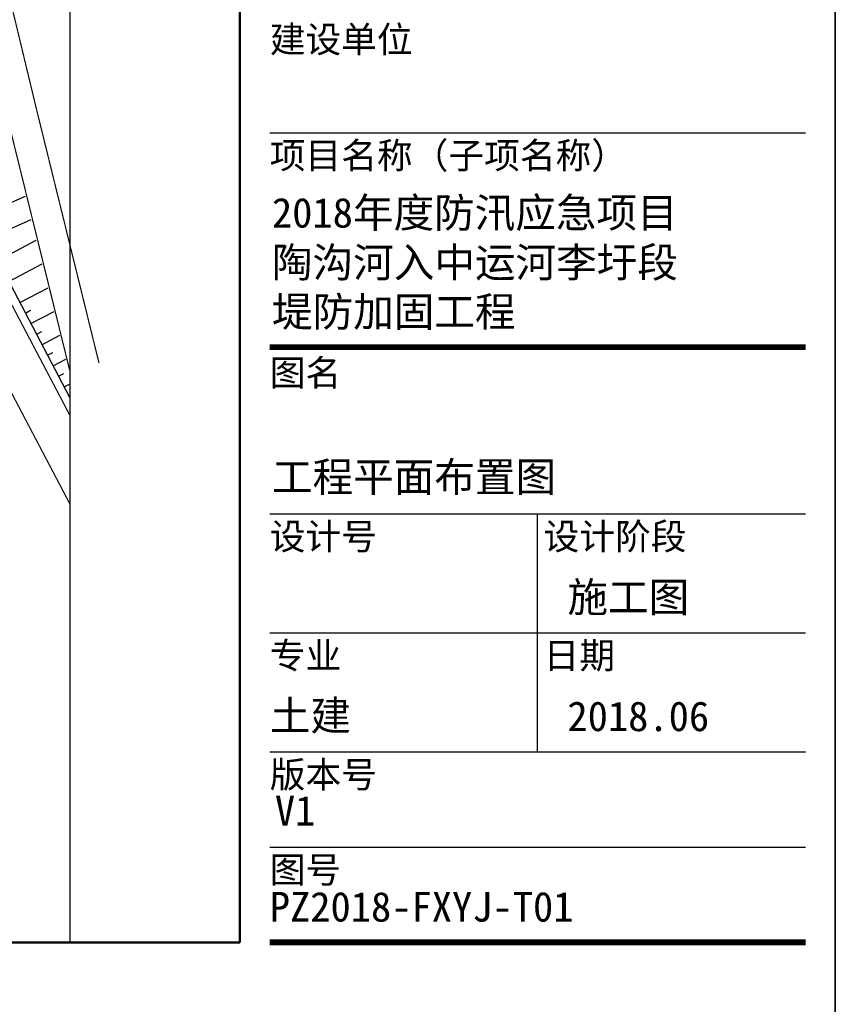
# Model space of a CAD drawing. Extents: x 475446 to 490894, y 3788879 to 3821323.
# Tile 62 of 75: x 484698 to 484767, y 3818558 to 3818641. Entities that reach past the tile are written whole.
import ezdxf
from ezdxf.enums import TextEntityAlignment as Align

# ---------------------------------------------------------------- set-up
doc = ezdxf.new("R2010")
doc.units = 0
doc.header["$LTSCALE"] = 0.5
doc.linetypes.add('X3', pattern=[5, 4, -1])
doc.layers.get('0').update_dxf_attribs({"linetype": 'CONTINUOUS'})
for name, color, linetype in [('DLSS', 4, 'CONTINUOUS'), ('DMTZ', 3, 'CONTINUOUS'), ('TK-PUBLIC', 7, 'CONTINUOUS')]:
    doc.layers.add(name, color=color, linetype=linetype)
doc.styles.add('-仿宋_GB2312', font='simfang_0.ttf', dxfattribs={"width": 0.8})
doc.styles.add('新标识1', font='simhei_0.ttf')
doc.styles.add('新标识3', font='NSimSun.ttf')

msp = doc.modelspace()

# ---------------------------------------------------------------- linework, layer by layer
at = {"linetype": 'Continuous'}
msp.add_lwpolyline([(484702.618, 3818840.208), (484702.618, 3818563.208), (484384.205, 3818563.208), (484384.205, 3818840.208)], dxfattribs=at)
at = {"layer": 'DLSS', "linetype": 'Continuous', "const_width": 0.1, "elevation": 26.096, "flags": 128}
msp.add_lwpolyline([(484473.338, 3818840.208), (484480.958, 3818834.57), (484490.035, 3818828.708), (484495.62, 3818826.027), (484499.53, 3818825.113), (484503.817, 3818824.645), (484542.297, 3818824.347), (484545.988, 3818824.066), (484551.862, 3818822.566), (484557.044, 3818820.744), (484569.803, 3818813.843), (484584.752, 3818803.888), (484599.25, 3818791.766), (484614.03, 3818777.158), (484622.71, 3818765.625), (484635.421, 3818742.462), (484650.456, 3818713.355), (484660.084, 3818699.322), (484664.887, 3818690.965), (484676.65, 3818658.677), (484685.173, 3818635.643), (484692.052, 3818620.173), (484702.618, 3818600.07)], dxfattribs=at)
at = {"layer": 'DLSS', "linetype": 'X3', "const_width": 0.1, "elevation": 26.096, "flags": 128}
msp.add_lwpolyline([(484668.142, 3818692.147), (484679.901, 3818659.871), (484688.383, 3818636.948), (484695.17, 3818621.684), (484702.618, 3818607.513)], dxfattribs=at)
at = {"layer": 'DLSS', "linetype": 'X3', "const_width": 0.1, "flags": 128}
msp.add_lwpolyline([(484702.618, 3818611.264), (484697.374, 3818632.551), (484694.004, 3818646.558), (484692.626, 3818652.998), (484688.333, 3818665.827)], dxfattribs=at)
at = {"layer": 'DLSS', "linetype": 'Continuous', "const_width": 0.1, "flags": 128}
msp.add_lwpolyline([(484705.082, 3818611.871), (484699.84, 3818633.151), (484696.479, 3818647.121), (484695.826, 3818650.443), (484696.227, 3818654.8), (484697.653, 3818657.297), (484700.352, 3818658.862)], dxfattribs=at)
at = {"layer": 'DMTZ', "linetype": 'Continuous'}
for p, q in [((484694.845, 3818624.103), (484698.894, 3818625.903)), ((484695.658, 3818622.275), (484699.384, 3818623.932)), ((484696.57, 3818620.496), (484699.815, 3818622.201)), ((484697.5, 3818618.725), (484700.312, 3818620.203)), ((484698.431, 3818616.955), (484700.809, 3818618.205)), ((484698.896, 3818616.07), (484699.338, 3818616.302)), ((484699.361, 3818615.184), (484701.306, 3818616.207)), ((484699.826, 3818614.299), (484700.269, 3818614.532)), ((484700.292, 3818613.414), (484701.803, 3818614.209)), ((484700.757, 3818612.529), (484701.199, 3818612.761)), ((484701.222, 3818611.644), (484702.301, 3818612.211)), ((484701.687, 3818610.758), (484702.13, 3818610.991)), ((484702.152, 3818609.873), (484702.595, 3818610.106))]:
    msp.add_line(p, q, dxfattribs=at)
msp.add_lwpolyline([(484702.618, 3818608.988), (484695.788, 3818621.983), (484689.018, 3818637.207), (484680.545, 3818660.107), (484668.656, 3818691.615)], dxfattribs=at)
at = {"layer": 'TK-PUBLIC', "color": 3}
for p, q in [((484766.922, 3818553.208), (484766.922, 3818850.208)), ((484766.922, 3818850.208), (484766.922, 3818553.208))]:
    msp.add_line(p, q, dxfattribs=at)
at = {"layer": 'TK-PUBLIC', "color": 5, "lineweight": 50}
for p, q in [((484716.922, 3818563.208), (484716.922, 3818840.208)), ((484371.922, 3818563.208), (484716.922, 3818563.208))]:
    msp.add_line(p, q, dxfattribs=at)
at = {"layer": 'TK-PUBLIC'}
for p, q in [((484719.422, 3818631.208), (484764.422, 3818631.208)), ((484719.422, 3818599.208), (484764.422, 3818599.208)), ((484741.922, 3818579.208), (484741.922, 3818599.208)), ((484719.422, 3818589.208), (484764.422, 3818589.208)), ((484719.422, 3818579.208), (484764.422, 3818579.208)), ((484719.422, 3818571.208), (484764.422, 3818571.208))]:
    msp.add_line(p, q, dxfattribs=at)
at = {"layer": 'TK-PUBLIC', "const_width": 0.5}
for points in [[(484719.422, 3818613.208), (484764.422, 3818613.208)], [(484719.422, 3818563.208), (484764.422, 3818563.208)]]:
    msp.add_lwpolyline(points, dxfattribs=at)

# ---------------------------------------------------------------- texts
at = {"color": 3, "linetype": 'Continuous', "insert": (484556.7, 3818596.533, 25.862), "char_height": 2.5, "width": 130.95839, "attachment_point": 1, "style": '-仿宋_GB2312'}
msp.add_mtext('说明：\\P     1、图中高程以米计（国家85高程系）；\\P     2、图中比例1:1000；\\P     3、地下连续墙与河坡连接处做抛石防冲处理，每端抛石约200m{\\fISOCPEUR|b0|i0|c134|p34;³}；\\P     4、地下连续墙施工时需顺连续墙铺设8.5m宽块石场地，地下连续墙完成后，块石用于两端抛石；\\P     5、边坡、堤顶整理土方压实度不小于0.93。', dxfattribs=at)
at = {"layer": 'TK-PUBLIC', "style": '新标识1'}
for s, p in [('建设单位', (484719.422, 3818637.958)), ('项目名称（子项名称）', (484719.422, 3818628.208)), ('图名', (484719.422, 3818609.958)), ('设计号', (484719.422, 3818596.208)), ('设计阶段', (484742.422, 3818596.208)), ('专业', (484719.422, 3818586.208)), ('日期', (484742.422, 3818586.208)), ('版本号', (484719.422, 3818576.208)), ('图号', (484719.422, 3818568.208))]:
    msp.add_text(s, height=2.2, dxfattribs=at).set_placement(p)
at = {"layer": 'TK-PUBLIC', "color": 111, "style": '新标识3'}
for s, p in [('2018年度防汛应急项目', (484719.606, 3818622.501)), ('陶沟河入中运河李圩段', (484719.606, 3818618.328)), ('堤防加固工程', (484719.606, 3818614.187)), ('工程平面布置图', (484719.606, 3818600.308)), ('施工图', (484744.422, 3818590.208)), ('土建', (484719.422, 3818580.258)), ('2018.06', (484744.422, 3818580.208)), ('V1', (484719.852, 3818572.278)), ('PZ2018-FXYJ-T01', (484719.422, 3818564.208))]:
    msp.add_text(s, height=2.5, dxfattribs=at).set_placement(p, align=Align.BOTTOM_LEFT)

doc.saveas('drawing.dxf')
